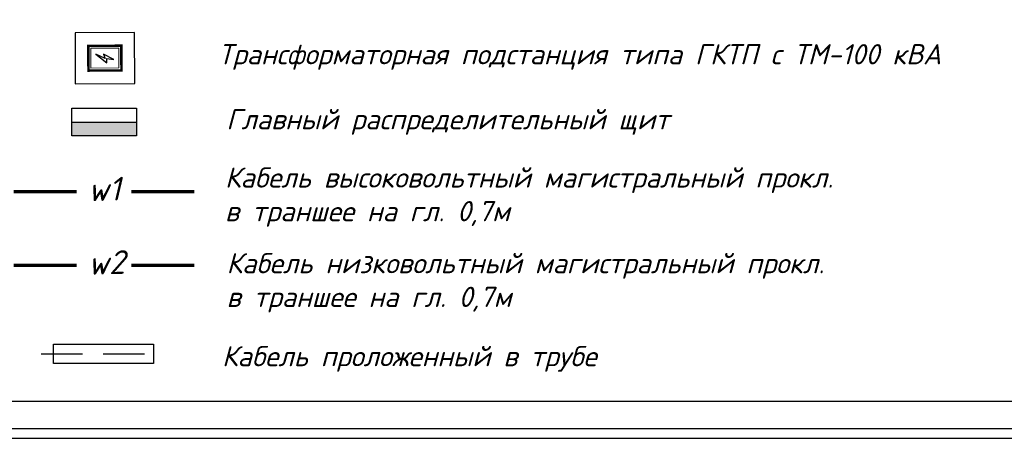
# Model space of a CAD drawing. Header units: millimetres. Extents: x -257011 to 237647566, y 2784933 to 6706507.
# Tile 7 of 256: x 10213846 to 10303236, y 2784933 to 2822943. Entities that reach past the tile are written whole.
import ezdxf

# ---------------------------------------------------------------- set-up
doc = ezdxf.new("R2010")
doc.units = ezdxf.units.MM
doc.header["$LTSCALE"] = 1000
doc.linetypes.add('HIDDEN', pattern=[0.375, 0.25, -0.125])
doc.layers.add('(002) Рамка', color=7, linetype='Continuous')
for name, color, linetype, lineweight in [('1 chiziqlar', 7, 'Continuous', 30), ('PLAN', 7, 'Continuous', 40), ('ПЛАНИРОВКА', 7, 'Continuous', 30), ('Размеры1', 252, 'Continuous', 15)]:
    doc.layers.add(name, color=color, linetype=linetype, lineweight=lineweight)
doc.styles.add('WMF-Times New Roman0', font='times.ttf')
doc.styles.add('ГОСТ 250', font='isocpeui.ttf', dxfattribs={"height": 250})
doc.styles.add('ГОСТ 350', font='isocpeur.TTF', dxfattribs={"height": 350})
doc.linetypes.add('FENCELINE1', pattern='A,6.35,-2.54,[133,ltypeshp.shx,S=2.54,R=0,X=-2.54,Y=0],-2.54,25.4', length=36.83)

# ---------------------------------------------------------------- blocks, each defined once
blk = doc.blocks.new('dhyjfyuk')
at = {"style": 'WMF-Times New Roman0'}
for s, insert, char_height, width, attachment_point in [('\\pi3453.25486;Samarqand viloyati Toyloq tumani "Хоnсhоrbоg\'" МFY dagi 11-son \\P\\pi1816.32378;maktabni rekonstruksiya qilish. (360 o\'quvchi o\'rinli qo\'shimcha bino \\P\\pi27327.21058;qurish).', (4414694, -1193420), 1400, 60812.6, 4), ('\\pi12888.864;{\\fTimes New Roman|b1|i0|c204|p18;\\C0;MCHJ\\P\\pi2815.884;"PARVIZ  PROEKT  SERVIS"\\P\\pi9383.364;Samarqand sh.\\C256; }', (4448452, -1205594), 1200, 29788.7, 1)]:
    blk.add_mtext(s, dxfattribs=dict(at, insert=insert, char_height=char_height, width=width, attachment_point=attachment_point))

msp = doc.modelspace()

# ---------------------------------------------------------------- hatches: boundary and pattern name
at = {"lineweight": 30}
h = msp.add_hatch(color=18, dxfattribs=at)
h.set_gradient(color2=(0, 0, 0), one_color=1)
h.paths.add_polyline_path([(10224441.493, 2812393.524), (10224441.493, 2813653.258), (10218581.313, 2813653.258), (10218581.313, 2812393.524)])

# ---------------------------------------------------------------- linework, layer by layer
msp.add_line((10218581.313, 2813653.258), (10224441.493, 2813653.258), dxfattribs=at)
at = {"color": 0, "lineweight": 70}
for p, q in [((10213312.812, 2807335.454), (10219003.371, 2807335.454)), ((10224002.047, 2807335.454), (10229692.606, 2807335.454))]:
    msp.add_line(p, q, dxfattribs=at)
at = {"color": 5, "lineweight": 70}
for p, q in [((10213312.812, 2800660.462), (10219003.371, 2800660.462)), ((10224002.047, 2800660.462), (10229692.606, 2800660.462))]:
    msp.add_line(p, q, dxfattribs=at)
at = {"color": 250}
msp.add_lwpolyline([(10191472.083, 2785816.901), (10485941.78, 2785816.901), (10485941.78, 2994049.044), (10191472.083, 2994049.044)], close=True, dxfattribs=at)
at = {"color": 250, "lineweight": 30}
msp.add_lwpolyline([(10201387.899, 2788295.855), (10483462.826, 2788295.855), (10483462.826, 2991570.09), (10201387.899, 2991570.09)], close=True, dxfattribs=at)
at = {"lineweight": 30}
msp.add_lwpolyline([(10218581.313, 2814912.992), (10224441.493, 2814912.992), (10224441.493, 2812393.524), (10218581.313, 2812393.524)], close=True, dxfattribs=at)
at = {"layer": '1 chiziqlar', "linetype": 'FENCELINE1', "ltscale": 0.08}
msp.add_lwpolyline([(10218872.441, 2821761.006), (10218892.415, 2817116.539), (10224285.989, 2817139.735), (10224266.015, 2821784.202)], close=True, dxfattribs=at)
at = {"layer": '1 chiziqlar', "const_width": 224.734}
msp.add_lwpolyline([(10220076.167, 2820567.589), (10220085.832, 2818320.266), (10223082.262, 2818333.153), (10223072.598, 2820580.475)], close=True, dxfattribs=at)
at = {"layer": '1 chiziqlar', "lineweight": 15}
msp.add_lwpolyline([(10220301.866, 2820343.823), (10220309.598, 2818545.965), (10222856.564, 2818556.918), (10222848.832, 2820354.776)], close=True, dxfattribs=at)
at = {"layer": '1 chiziqlar'}
msp.add_lwpolyline([(10222385.473, 2819334.429), (10221447.365, 2819813.434), (10221604.279, 2819426.361), (10220751.382, 2819799.168), (10221766.41, 2819019.732), (10221764.658, 2819427.051), (10222385.473, 2819334.429)], dxfattribs=at)
at = {"layer": 'Defpoints', "color": 4}
msp.add_lwpolyline([(10191472.083, 2994932.972), (10191472.083, 2784932.972), (10339972.083, 2784932.972), (10339972.083, 2994932.972)], close=True, dxfattribs=at)
at = {"layer": 'PLAN', "linetype": 'HIDDEN', "lineweight": 30, "ltscale": 15}
msp.add_line((10215808.333, 2792604.966), (10226785.884, 2792604.966), dxfattribs=at)
at = {"layer": 'ПЛАНИРОВКА', "color": 0, "linetype": 'ByBlock', "lineweight": 30, "ltscale": 100}
msp.add_lwpolyline([(10216926.665, 2793492.104), (10225981.577, 2793492.104), (10225981.577, 2791726.256), (10216926.665, 2791726.256)], close=True, dxfattribs=at)

# ---------------------------------------------------------------- block references
at = {"layer": '(002) Рамка', "lineweight": 50}
msp.add_blockref('dhyjfyuk', (5681315.107, 4000591.194), dxfattribs=at)

# ---------------------------------------------------------------- texts
at = {"color": 1, "char_height": 2139.972, "width": 3360.47339, "attachment_point": 1, "rotation": 1.78211824, "style": 'ГОСТ 250'}
for s, insert in [('w1', (10219978.324, 2808583.104)), ('w2', (10219978.324, 2801908.111))]:
    msp.add_mtext(s, dxfattribs=dict(at, insert=insert))
at = {"layer": 'Размеры1', "color": 7, "lineweight": 30, "char_height": 1835.24337, "attachment_point": 1, "style": 'ГОСТ 350'}
for s, insert, width in [('{\\fISOCPEUR|b0|i1|c204|p34;Трансформаторная подстанция \\C0;типа ГКТП с ТМ-100 кВА\\C7; } ', (10231871.653, 2820724.45), 71624.65344), ('{\\fISOCPEUR|b0|i1|c204|p34;Главный распределительный щит }', (10232596.696, 2814823.603), 48056.96967), ('{\\fISOCPEUR|b0|i1|c204|p34;Кабель высоковольтный магистральный прокл. \\Pв траншее на гл. 0,7м}', (10232480.662, 2809533.001), 75318.95479), ('{\\fISOCPEUR|b0|i1|c204|p34;Кабель низковольтный магистральный прокл. \\Pв траншее на гл. 0,7м}', (10232624.608, 2801752.116), 75318.95479), ('{\\fISOCPEUR|b0|i1|c204|p34;Кабель проложенный в трубе}', (10232210.16, 2793310.916), 48056.96967)]:
    msp.add_mtext(s, dxfattribs=dict(at, insert=insert, width=width))

doc.saveas('drawing.dxf')
